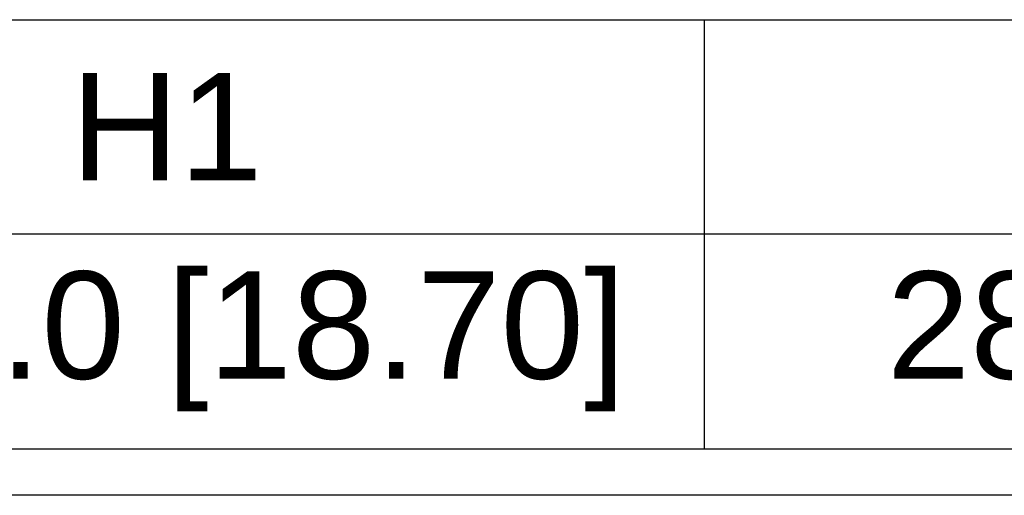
# Model space of a CAD drawing. Header units: millimetres. Extents: x 0 to 1700, y 17 to 1205.
# Tile 23 of 51: x 495 to 586, y 227 to 271. Entities that reach past the tile are written whole.
import ezdxf

# ---------------------------------------------------------------- set-up
doc = ezdxf.new("R2010")
doc.units = ezdxf.units.MM
doc.header["$LTSCALE"] = 77.505185
doc.layers.get('0').update_dxf_attribs({"linetype": 'CONTINUOUS'})
doc.layers.add('DF', color=3, linetype='CONTINUOUS')
doc.styles.get("Standard").update_dxf_attribs({"font": 'arial.ttf'})

msp = doc.modelspace()

# ---------------------------------------------------------------- linework, layer by layer
at = {"linetype": 'Continuous'}
for p, q in [((98.223, 270.922), (758.223, 270.922)), ((558.223, 270.922), (558.223, 230.972)), ((98.223, 250.972), (758.223, 250.972)), ((98.223, 230.972), (758.223, 230.972))]:
    msp.add_line(p, q, dxfattribs=at)
at = {"layer": 'DF'}
msp.add_line((810, 226.628), (30, 226.628), dxfattribs=at)

# ---------------------------------------------------------------- texts
at = {"linetype": 'Continuous', "char_height": 10, "width": 99.88, "attachment_point": 5, "line_spacing_factor": 0.9}
for s, insert in [('H1', (508.223, 260.947)), (' 475.0 [18.70]', (508.223, 240.972)), (' 280 [11.02]', (608.223, 240.972))]:
    msp.add_mtext(s, dxfattribs=dict(at, insert=insert))

doc.saveas('drawing.dxf')
